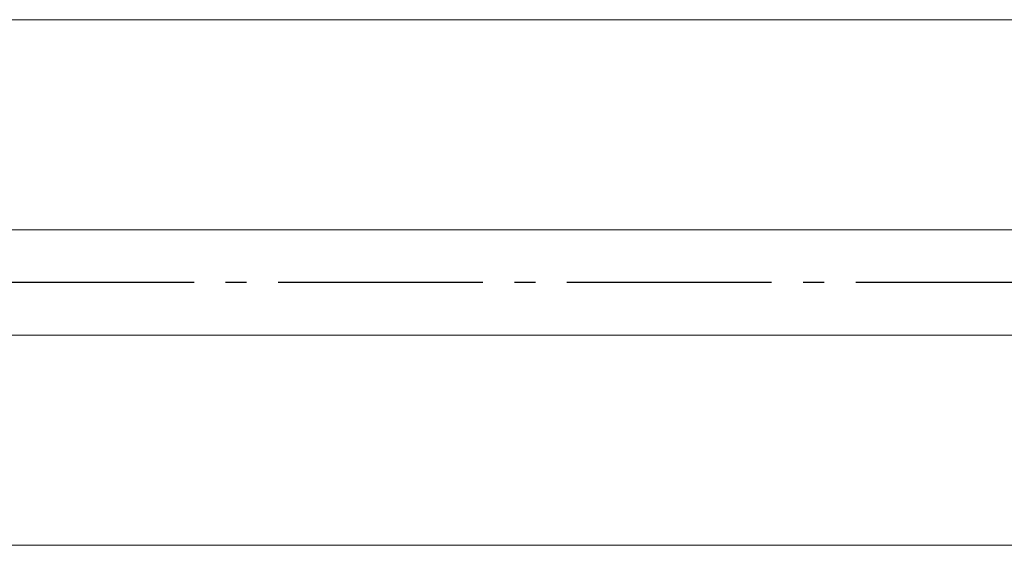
# Model space of a CAD drawing. Header units: inches. Extents: x -96941 to 10978768, y -673 to 1070890.
# Tile 58 of 256: x 56803 to 56850, y 3557 to 3582. Entities that reach past the tile are written whole.
import ezdxf

# ---------------------------------------------------------------- set-up
doc = ezdxf.new("R2010")
doc.units = ezdxf.units.IN
doc.linetypes.add('AM_DIN_G_W050', pattern=[13.75, 9.75, -1.5, 1, -1.5])
doc.layers.add('!_A_01_TENKÁ', color=8, linetype='Continuous', lineweight=13)
doc.layers.add('AM_7', color=4, linetype='AM_DIN_G_W050', lineweight=25)

msp = doc.modelspace()

# ---------------------------------------------------------------- linework, layer by layer
at = {"layer": '!_A_01_TENKÁ', "color": 14, "true_color": 0xa30000}
for p, q in [((59671.407, 3582.246), (55814.477, 3582.246)), ((55814.477, 3572.246), (59671.407, 3572.246)), ((59671.407, 3567.246), (55814.477, 3567.246)), ((55814.477, 3557.246), (59671.407, 3557.246))]:
    msp.add_line(p, q, dxfattribs=at)
at = {"layer": 'AM_7', "color": 14, "true_color": 0xa30000}
msp.add_line((59671.407, 3569.746), (55790.777, 3569.746), dxfattribs=at)

doc.saveas('drawing.dxf')
